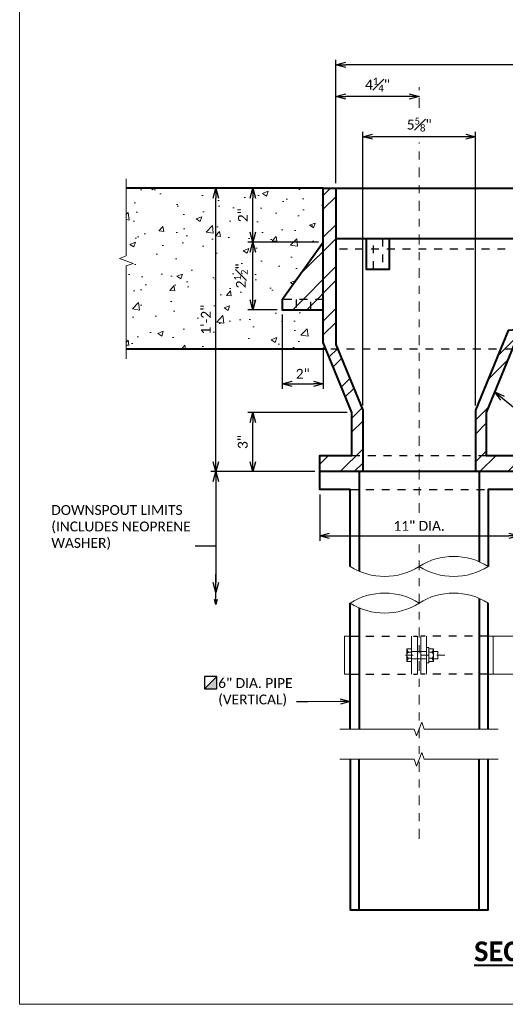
# Model space of a CAD drawing. Extents: x -14.1 to 19.1, y -35.4 to -13.6.
# Tile 1 of 7: x -14.1 to -8, y -34.6 to -22.1. Entities that reach past the tile are written whole.
import ezdxf
from ezdxf import colors
from ezdxf.entities.mleader import LeaderData, LeaderLine
from ezdxf.math import Vec2, Vec3

# ---------------------------------------------------------------- set-up
doc = ezdxf.new("R2010")
doc.units = 0
doc.header["$MEASUREMENT"] = 0
doc.linetypes.add('Wisdot2', pattern=[0.125, 0.0625, -0.0625])
doc.linetypes.add('Wisdot4', pattern=[0.28125, 0.125, -0.0625, 0.03125, -0.0625])
for name, color, linetype, lineweight in [('B_ANNO_BREAK', 7, 'Continuous', 18), ('B_ANNO_DIM', 7, 'Continuous', 18), ('B_ANNO_SYMB', 7, 'Continuous', 18), ('B_ANNO_TEXT_TITLE', 7, 'Continuous', 40), ('B_CNTR', 1, 'Wisdot4', 18), ('B_CONC_DECK', 1, 'Continuous', 40), ('B_DETAIL', 7, 'Continuous', 18), ('B_DETAIL_HIDDEN', 7, 'Wisdot2', 25), ('B_DETAIL_OBJ', 7, 'Continuous', 40), ('B_STEEL', 92, 'Continuous', 18)]:
    doc.layers.add(name, color=color, linetype=linetype, lineweight=lineweight)
doc.layers.add('B_ANNO_NOPLOT', color=47, linetype='Continuous', lineweight=18, plot=False)
doc.styles.add('Annotative', font='calibri.ttf', dxfattribs={"height": 0.0625})
doc.styles.get("Standard").update_dxf_attribs({"font": 'calibri.ttf'})
doc.styles.add('Title', font='calibrib.ttf', dxfattribs={"height": 0.125})
doc.dimstyles.new('Annotative', dxfattribs={"dimscale": 0, "dimtxt": 0.0625, "dimasz": 0.0625, "dimexe": 0.03125, "dimexo": 0.03125, "dimgap": 0.03125, "dimtad": 1, "dimdec": 3, "dimzin": 3, "dimdsep": 46, "dimlunit": 4, "dimtxsty": 'Standard', "dimblk": 'OPEN30', "dimcen": 0.03125, "dimaunit": 1, "dimadec": 0, "dimazin": 3, "dimtfac": 0.75, "dimtdec": 3, "dimtofl": 0, "dimtmove": 0, "dimatfit": 3, "dimldrblk": 'OPEN30', "dimfxl": 1, "dimtfill": 1, "dimfrac": 1, "dimtolj": 1, "dimtzin": 0, "dimarcsym": 0})

# ---------------------------------------------------------------- blocks, each defined once
blk = doc.blocks.new('_Open30')
at = {"color": 0, "linetype": 'ByBlock', "lineweight": -2}
for p, q in [((-1, 0.268), (0, 0)), ((0, 0), (-1, -0.268)), ((0, 0), (-1, 0))]:
    blk.add_line(p, q, dxfattribs=at)
blk = doc.blocks.new('*D61')
at = {"layer": 'B_ANNO_DIM', "color": 0, "lineweight": -2, "transparency": 16777216}
for p, q in [((-10.118, -24.216), (-10.118, -22.656)), ((-4.172, -24.216), (-4.172, -22.656)), ((-4.297, -22.718), (-9.993, -22.718))]:
    blk.add_line(p, q, dxfattribs=at)
at = {"layer": 'Defpoints', "color": 0, "transparency": 16777216}
for p in [(-10.118, -22.718), (-10.118, -24.279), (-4.172, -24.279)]:
    blk.add_point(p, dxfattribs=at)
at = {"layer": 'B_ANNO_DIM', "color": 0, "lineweight": -2, "transparency": 16777216, "xscale": 0.1250000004, "yscale": 0.1250000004, "zscale": 0.1250000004, "rotation": 180}
blk.add_blockref('_Open30', (-10.118, -22.718), dxfattribs=at)
at = {"layer": 'B_ANNO_DIM', "color": 0, "lineweight": -2, "transparency": 16777216, "xscale": 0.1250000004, "yscale": 0.1250000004, "zscale": 0.1250000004}
blk.add_blockref('_Open30', (-4.172, -22.718), dxfattribs=at)
at = {"layer": 'B_ANNO_DIM', "color": 0, "transparency": 16777216, "insert": (-7.145, -22.567), "char_height": 0.125, "attachment_point": 5, "bg_fill": 3, "box_fill_scale": 1.25, "bg_fill_color": 256, "bg_fill_true_color": 13158600, "bg_fill_transparency": 0}
blk.add_mtext('\\A1;1\'-11{\\H0.7x;\\S7#8;}"', dxfattribs=at)
blk = doc.blocks.new('*D63')
at = {"layer": 'B_ANNO_DIM', "color": 0, "lineweight": -2, "transparency": 16777216}
blk.add_line((-9.188, -23.119), (-9.993, -23.119), dxfattribs=at)
at = {"layer": 'Defpoints', "color": 0, "transparency": 16777216}
for p in [(-10.118, -23.119), (-10.118, -23.119), (-9.062, -23.119)]:
    blk.add_point(p, dxfattribs=at)
at = {"layer": 'B_ANNO_DIM', "color": 0, "lineweight": -2, "transparency": 16777216, "xscale": 0.1250000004, "yscale": 0.1250000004, "zscale": 0.1250000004, "rotation": 180}
blk.add_blockref('_Open30', (-10.118, -23.119), dxfattribs=at)
at = {"layer": 'B_ANNO_DIM', "color": 0, "lineweight": -2, "transparency": 16777216, "xscale": 0.1250000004, "yscale": 0.1250000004, "zscale": 0.1250000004}
blk.add_blockref('_Open30', (-9.062, -23.119), dxfattribs=at)
at = {"layer": 'B_ANNO_DIM', "color": 0, "transparency": 16777216, "insert": (-9.59, -22.968), "char_height": 0.125, "attachment_point": 5, "bg_fill": 3, "box_fill_scale": 1.25, "bg_fill_color": 256, "bg_fill_true_color": 13158600, "bg_fill_transparency": 0}
blk.add_mtext('\\A1;4{\\H0.7x;\\S1#4;}"', dxfattribs=at)
blk = doc.blocks.new('*D64')
at = {"layer": 'B_ANNO_DIM', "color": 0, "lineweight": -2, "transparency": 16777216}
for p, q in [((-9.777, -27.028), (-9.777, -23.564)), ((-8.473, -23.627), (-9.652, -23.627)), ((-8.348, -27.028), (-8.348, -23.564))]:
    blk.add_line(p, q, dxfattribs=at)
at = {"layer": 'Defpoints', "color": 0, "transparency": 16777216}
for p in [(-9.777, -23.627), (-9.777, -27.091), (-8.348, -27.091)]:
    blk.add_point(p, dxfattribs=at)
at = {"layer": 'B_ANNO_DIM', "color": 0, "lineweight": -2, "transparency": 16777216, "xscale": 0.1250000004, "yscale": 0.1250000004, "zscale": 0.1250000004, "rotation": 180}
blk.add_blockref('_Open30', (-9.777, -23.627), dxfattribs=at)
at = {"layer": 'B_ANNO_DIM', "color": 0, "lineweight": -2, "transparency": 16777216, "xscale": 0.1250000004, "yscale": 0.1250000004, "zscale": 0.1250000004}
blk.add_blockref('_Open30', (-8.348, -23.627), dxfattribs=at)
at = {"layer": 'B_ANNO_DIM', "color": 0, "transparency": 16777216, "insert": (-9.062, -23.474), "char_height": 0.125, "attachment_point": 5, "bg_fill": 3, "box_fill_scale": 1.25, "bg_fill_color": 256, "bg_fill_true_color": 13158600, "bg_fill_transparency": 0}
blk.add_mtext('\\A1;5{\\H0.7x;\\S5#8;}"', dxfattribs=at)
blk = doc.blocks.new('*D75')
at = {"layer": 'B_ANNO_DIM', "color": 0, "lineweight": -2, "transparency": 16777216}
for p, q in [((3.8, 6.453), (3.8, 5.867)), ((6.319, 6.453), (6.319, 5.867)), ((3.925, 5.93), (6.194, 5.93))]:
    blk.add_line(p, q, dxfattribs=at)
at = {"layer": 'Defpoints', "color": 0, "transparency": 16777216}
for p in [(3.8, 6.516), (6.319, 6.516), (6.319, 5.93)]:
    blk.add_point(p, dxfattribs=at)
at = {"layer": 'B_ANNO_DIM', "color": 0, "lineweight": -2, "transparency": 16777216, "xscale": 0.1250000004, "yscale": 0.1250000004, "zscale": 0.1250000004, "rotation": 180}
blk.add_blockref('_Open30', (3.8, 5.93), dxfattribs=at)
at = {"layer": 'B_ANNO_DIM', "color": 0, "lineweight": -2, "transparency": 16777216, "xscale": 0.1250000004, "yscale": 0.1250000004, "zscale": 0.1250000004}
blk.add_blockref('_Open30', (6.319, 5.93), dxfattribs=at)
at = {"layer": 'B_ANNO_DIM', "color": 0, "transparency": 16777216, "insert": (5.059, 6.055), "char_height": 0.125, "attachment_point": 5, "bg_fill": 3, "box_fill_scale": 1.25, "bg_fill_color": 256, "bg_fill_true_color": 13158600, "bg_fill_transparency": 0}
blk.add_mtext('\\A1;11" DIA.', dxfattribs=at)
blk = doc.blocks.new('SYM1')
at = {"layer": 'B_DETAIL_OBJ', "linetype": 'Continuous'}
blk.add_hatch(color=256, dxfattribs=at).paths.add_polyline_path([(-0.102144, -0.107502), (0.096672, -0.107502), (0.096672, 0.091542)])
at = {"layer": 'B_DETAIL_OBJ', "lineweight": 25, "flags": 128}
for points in [[(-0.102144, -0.107502), (0.096672, -0.107502), (0.096672, 0.091542), (-0.102144, 0.091542), (-0.102144, -0.107502)], [(-0.102144, -0.107502), (0.096672, -0.107502), (0.096672, 0.091542), (-0.102144, -0.107502)]]:
    blk.add_lwpolyline(points, dxfattribs=at)
blk = doc.blocks.new('AnonymousCell')
at = {"layer": 'B_ANNO_SYMB'}
h = blk.add_hatch(dxfattribs=at)
h.set_pattern_fill('USER', color=256, scale=2.736e-05, angle=45, style=0, pattern_type=0)
h.set_pattern_definition([(45, (0.038347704, -0.05693275), (-1.93464415e-05, 1.93464415e-05), [])])
h.paths.add_polyline_path([(-0.099, -0.099), (0.099, -0.099), (0.099, 0.1)])
at = {"layer": 'B_ANNO_SYMB', "flags": 128}
blk.add_lwpolyline([(-0.099, -0.099), (0.099, -0.099), (0.099, 0.1), (-0.099, -0.099)], dxfattribs=at)
at = {"layer": 'B_ANNO_SYMB'}
blk.add_blockref('SYM1', (0.003, 0.008), dxfattribs=at)
blk = doc.blocks.new('*D68')
at = {"layer": 'B_ANNO_DIM', "color": 0, "lineweight": -2, "transparency": 16777216}
for p, q in [((-10.796, -25.879), (-10.796, -26.817)), ((-10.276, -26.295), (-10.276, -26.817)), ((-10.671, -26.754), (-10.401, -26.754))]:
    blk.add_line(p, q, dxfattribs=at)
at = {"layer": 'Defpoints', "color": 0, "transparency": 16777216}
for p in [(-10.796, -25.817), (-10.276, -26.233), (-10.276, -26.754)]:
    blk.add_point(p, dxfattribs=at)
at = {"layer": 'B_ANNO_DIM', "color": 0, "lineweight": -2, "transparency": 16777216, "xscale": 0.1250000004, "yscale": 0.1250000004, "zscale": 0.1250000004, "rotation": 180}
blk.add_blockref('_Open30', (-10.796, -26.754), dxfattribs=at)
at = {"layer": 'B_ANNO_DIM', "color": 0, "lineweight": -2, "transparency": 16777216, "xscale": 0.1250000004, "yscale": 0.1250000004, "zscale": 0.1250000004}
blk.add_blockref('_Open30', (-10.276, -26.754), dxfattribs=at)
at = {"layer": 'B_ANNO_DIM', "color": 0, "transparency": 16777216, "insert": (-10.536, -26.629), "char_height": 0.125, "attachment_point": 5, "bg_fill": 3, "box_fill_scale": 1.25, "bg_fill_color": 256, "bg_fill_true_color": 13158600, "bg_fill_transparency": 0}
blk.add_mtext('\\A1;{\\H1x;2"}', dxfattribs=at)
blk = doc.blocks.new('*D69')
at = {"layer": 'B_ANNO_DIM', "color": 0, "lineweight": -2, "transparency": 16777216}
for p, q in [((-11.639, -27.742), (-11.639, -24.405)), ((-10.385, -27.867), (-11.701, -27.867))]:
    blk.add_line(p, q, dxfattribs=at)
at = {"layer": 'Defpoints', "color": 0, "transparency": 16777216}
for p in [(-11.639, -24.28), (-11.639, -24.28), (-10.322, -27.867)]:
    blk.add_point(p, dxfattribs=at)
at = {"layer": 'B_ANNO_DIM', "color": 0, "lineweight": -2, "transparency": 16777216, "xscale": 0.1250000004, "yscale": 0.1250000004, "zscale": 0.1250000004}
for p, rotation in [((-11.639, -24.28), 90), ((-11.639, -27.867), 270)]:
    blk.add_blockref('_Open30', p, dxfattribs=dict(at, rotation=rotation))
at = {"layer": 'B_ANNO_DIM', "color": 0, "transparency": 16777216, "insert": (-11.764, -25.943), "char_height": 0.125, "attachment_point": 5, "rotation": 90, "bg_fill": 3, "box_fill_scale": 1.25, "bg_fill_color": 256, "bg_fill_true_color": 13158600, "bg_fill_transparency": 0}
blk.add_mtext('\\A1;1\'-2"', dxfattribs=at)
blk = doc.blocks.new('*D70')
at = {"layer": 'B_ANNO_DIM', "color": 0, "lineweight": -2, "transparency": 16777216}
for p, q in [((-10.339, -24.962), (-11.232, -24.962)), ((-11.17, -25.692), (-11.17, -25.087)), ((-10.859, -25.817), (-11.232, -25.817))]:
    blk.add_line(p, q, dxfattribs=at)
at = {"layer": 'Defpoints', "color": 0, "transparency": 16777216}
for p in [(-11.17, -24.962), (-10.276, -24.962), (-10.796, -25.817)]:
    blk.add_point(p, dxfattribs=at)
at = {"layer": 'B_ANNO_DIM', "color": 0, "lineweight": -2, "transparency": 16777216, "xscale": 0.1250000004, "yscale": 0.1250000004, "zscale": 0.1250000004}
for p, rotation in [((-11.17, -24.962), 90), ((-11.17, -25.817), 270)]:
    blk.add_blockref('_Open30', p, dxfattribs=dict(at, rotation=rotation))
at = {"layer": 'B_ANNO_DIM', "color": 0, "transparency": 16777216, "insert": (-11.32, -25.389), "char_height": 0.125, "attachment_point": 5, "rotation": 90, "bg_fill": 3, "box_fill_scale": 1.25, "bg_fill_color": 256, "bg_fill_true_color": 13158600, "bg_fill_transparency": 0}
blk.add_mtext('\\A1;2{\\H0.7x;\\S1#2;}"', dxfattribs=at)
blk = doc.blocks.new('*D71')
at = {"layer": 'B_ANNO_DIM', "color": 0, "lineweight": -2, "transparency": 16777216}
blk.add_line((-11.17, -24.837), (-11.17, -24.405), dxfattribs=at)
at = {"layer": 'Defpoints', "color": 0, "transparency": 16777216}
for p in [(-11.17, -24.28), (-11.17, -24.28), (-11.17, -24.962)]:
    blk.add_point(p, dxfattribs=at)
at = {"layer": 'B_ANNO_DIM', "color": 0, "lineweight": -2, "transparency": 16777216, "xscale": 0.1250000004, "yscale": 0.1250000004, "zscale": 0.1250000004}
for p, rotation in [((-11.17, -24.28), 90), ((-11.17, -24.962), 270)]:
    blk.add_blockref('_Open30', p, dxfattribs=dict(at, rotation=rotation))
at = {"layer": 'B_ANNO_DIM', "color": 0, "transparency": 16777216, "insert": (-11.295, -24.621), "char_height": 0.125, "attachment_point": 5, "rotation": 90, "bg_fill": 3, "box_fill_scale": 1.25, "bg_fill_color": 256, "bg_fill_true_color": 13158600, "bg_fill_transparency": 0}
blk.add_mtext('\\A1;2"', dxfattribs=at)
blk = doc.blocks.new('*D72')
at = {"layer": 'B_ANNO_DIM', "color": 0, "lineweight": -2, "transparency": 16777216}
for p, q in [((-9.976, -27.118), (-11.232, -27.118)), ((-11.17, -27.742), (-11.17, -27.243))]:
    blk.add_line(p, q, dxfattribs=at)
at = {"layer": 'Defpoints', "color": 0, "transparency": 16777216}
for p in [(-11.17, -27.118), (-9.913, -27.118), (-11.17, -27.867)]:
    blk.add_point(p, dxfattribs=at)
at = {"layer": 'B_ANNO_DIM', "color": 0, "lineweight": -2, "transparency": 16777216, "xscale": 0.1250000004, "yscale": 0.1250000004, "zscale": 0.1250000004}
for p, rotation in [((-11.17, -27.118), 90), ((-11.17, -27.867), 270)]:
    blk.add_blockref('_Open30', p, dxfattribs=dict(at, rotation=rotation))
at = {"layer": 'B_ANNO_DIM', "color": 0, "transparency": 16777216, "insert": (-11.296, -27.492), "char_height": 0.125, "attachment_point": 5, "rotation": 90, "bg_fill": 3, "box_fill_scale": 1.25, "bg_fill_color": 256, "bg_fill_true_color": 13158600, "bg_fill_transparency": 0}
blk.add_mtext('\\A1;3"', dxfattribs=at)
blk = doc.blocks.new('*D73')
at = {"layer": 'B_ANNO_DIM', "color": 0, "lineweight": -2, "transparency": 16777216}
blk.add_line((-11.639, -27.992), (-11.639, -29.271), dxfattribs=at)
at = {"layer": 'Defpoints', "color": 0, "transparency": 16777216}
for p in [(-11.639, -27.867), (-11.639, -29.396), (-11.639, -29.396)]:
    blk.add_point(p, dxfattribs=at)
at = {"layer": 'B_ANNO_DIM', "color": 0, "lineweight": -2, "transparency": 16777216, "xscale": 0.1250000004, "yscale": 0.1250000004, "zscale": 0.1250000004}
for p, rotation in [((-11.639, -27.867), 90), ((-11.639, -29.396), 270)]:
    blk.add_blockref('_Open30', p, dxfattribs=dict(at, rotation=rotation))
blk = doc.blocks.new('_None')
blk = doc.blocks.new('INS_DRAINGC-IN_BASE')
at = {"layer": 'B_DETAIL'}
h = blk.add_hatch(dxfattribs=at)
h.set_pattern_fill('ANSI32', color=256)
h.set_pattern_definition([(45, (28.366, 44.50197), (-0.265165, 0.265165), []), (45, (28.5428, 44.50197), (-0.265165, 0.265165), [])])
h.paths.add_polyline_path([(10.1088, 8.6947), (10.1088, 10.3307), (9.9498, 10.3307), (9.9498, 8.8527), (6.1875, 8.5273), (5.7738, 7.5185), (5.7738, 6.7427), (6.3188, 6.7427), (6.3188, 6.9467), (5.9098, 6.9467), (5.9098, 7.4917), (6.2669, 8.3624)])
h.paths.add_polyline_path([(4.0038, 10.3297), (3.8458, 10.3297), (3.8458, 8.3767), (4.2088, 7.4917), (4.2088, 6.9467), (3.7998, 6.9467), (3.7998, 6.7427), (4.3448, 6.7427), (4.3448, 7.5185), (4.0038, 8.3499)])
h.paths.add_polyline_path([(3.8458, 9.6477), (3.3258, 8.9197), (3.3258, 8.7927), (3.8458, 8.7927)])
at = {"layer": 'B_ANNO_BREAK', "flags": 128}
for points in [[(1.3505, 8.1718), (1.3505, 9.3455), (1.4381, 9.3774), (1.2629, 9.4412), (1.3505, 9.4731), (1.3505, 10.4501)], [(4.0567, 3.4837), (4.9955, 3.4837), (5.0274, 3.396), (5.0912, 3.5713), (5.1231, 3.4837), (6.0619, 3.4837)], [(4.0567, 3.1007), (4.9955, 3.1007), (5.0274, 3.0131), (5.0912, 3.1884), (5.1231, 3.1007), (6.0619, 3.1007)]]:
    blk.add_lwpolyline(points, dxfattribs=at)
at = {"layer": 'B_ANNO_BREAK'}
for centre, start, end in [((5.496, 4.8544), 57.5992, 122.4008), ((4.6225, 6.2308), 237.5992, 302.4008), ((5.496, 6.2308), 237.5992, 302.4008), ((4.6225, 4.3902), 57.5992, 122.4008), ((5.496, 4.3902), 57.5992, 122.4008), ((4.6225, 5.7665), 237.5992, 302.4008)]:
    blk.add_arc(centre, 0.8151, start, end, dxfattribs=at)
at = {"layer": 'B_ANNO_NOPLOT', "flags": 128}
blk.add_lwpolyline([(0, 0), (0, 21), (26.994, 21), (26.994, 19.9046), (31.5, 19.9046), (31.5, 3.375), (26.3809, 3.375), (26.3809, 0)], close=True, dxfattribs=at)
at = {"layer": 'B_CNTR'}
for p, q in [((5.0593, 11.3475), (5.0593, 11.6097)), ((5.0593, 6.2193), (5.0593, 10.9083)), ((5.0593, 2.094), (5.0593, 5.834))]:
    blk.add_line(p, q, dxfattribs=at)
at = {"layer": 'B_CNTR', "ltscale": 0.5}
blk.add_line((5.385, 4.419), (4.8137, 4.419), dxfattribs=at)
at = {"layer": 'B_CONC_DECK'}
for p, q in [((3.8458, 10.3297), (1.3505, 10.3297)), ((3.8798, 8.2937), (1.3505, 8.2937))]:
    blk.add_line(p, q, dxfattribs=at)
at = {"layer": 'B_DETAIL'}
for p, q in [((4.9629, 4.6579), (4.9629, 4.1802)), ((5.0399, 4.6579), (5.0399, 4.1802)), ((5.0824, 4.6579), (5.0824, 4.1802)), ((5.154, 4.6579), (5.154, 4.1802)), ((4.9029, 4.4985), (4.9629, 4.4985)), ((4.9029, 4.3384), (4.9029, 4.4985)), ((5.2402, 4.4985), (5.1802, 4.4985)), ((5.2402, 4.3384), (5.2402, 4.4985)), ((4.9029, 4.4572), (4.9629, 4.4572)), ((4.9629, 4.3796), (4.9029, 4.3796)), ((5.154, 4.4668), (4.9629, 4.4668)), ((5.154, 4.3712), (4.9629, 4.3712)), ((5.2402, 4.4572), (5.1802, 4.4572)), ((5.1802, 4.3796), (5.2402, 4.3796)), ((5.2977, 4.4668), (5.241, 4.4668)), ((5.241, 4.3712), (5.2977, 4.3712)), ((5.2977, 4.3712), (5.2977, 4.4668)), ((4.9629, 4.3384), (4.9029, 4.3384)), ((5.1802, 4.3384), (5.2402, 4.3384))]:
    blk.add_line(p, q, dxfattribs=at)
at = {"layer": 'B_DETAIL', "flags": 128}
blk.add_lwpolyline([(5.1802, 4.5142), (5.1802, 4.324), (5.154, 4.324), (5.154, 4.5142), (5.1802, 4.5142)], dxfattribs=at)
at = {"layer": 'B_DETAIL'}
for centre, start, end in [((4.9507, 4.4184), 126.0804, 233.9196), ((5.1922, 4.4184), 306.0804, 53.9196)]:
    blk.add_arc(centre, 0.0479, start, end, dxfattribs=at)
at = {"layer": 'B_DETAIL', "extrusion": (0, 0, -1)}
for centre, major_axis, start_param, end_param in [((5.0323, 4.5446), (0, -0.1475), 0.9360337, 1.2523275), ((5.1107, 4.5446), (0, -0.1475), 5.0308578, 5.3471517), ((5.0323, 4.2923), (0, 0.1475), 5.0308578, 5.3471517), ((5.1107, 4.2923), (0, 0.1475), 0.9360337, 1.2523275)]:
    blk.add_ellipse(centre, major_axis=major_axis, ratio=0.924121, start_param=start_param, end_param=end_param, dxfattribs=at)
at = {"layer": 'B_DETAIL_HIDDEN', "ltscale": 0.75}
for p, q in [((4.4808, 9.3067), (4.4808, 9.6927)), ((4.5948, 9.6927), (4.5948, 9.3067))]:
    blk.add_line(p, q, dxfattribs=at)
at = {"layer": 'B_DETAIL_HIDDEN'}
for p, q in [((9.9498, 9.5567), (4.0038, 9.5567)), ((3.8458, 8.9197), (3.3258, 8.9197)), ((6.2387, 8.2937), (3.8798, 8.2937)), ((4.2088, 6.9467), (5.9328, 6.9467)), ((4.1858, 6.5157), (5.9328, 6.5157)), ((4.1858, 4.6579), (5.0346, 4.6579)), ((5.9338, 4.6579), (5.0824, 4.6579)), ((4.1858, 4.1802), (5.0346, 4.1802)), ((5.9338, 4.1802), (5.0824, 4.1802))]:
    blk.add_line(p, q, dxfattribs=at)
at = {"layer": 'B_DETAIL_HIDDEN', "ltscale": 0.5}
for p, q in [((3.5028, 8.9197), (3.5028, 8.7927)), ((3.6878, 8.7927), (3.6878, 8.9197))]:
    blk.add_line(p, q, dxfattribs=at)
at = {"layer": 'B_DETAIL_OBJ'}
for p, q in [((3.8458, 10.3297), (10.1088, 10.3307)), ((4.0038, 9.6927), (9.9498, 9.6927)), ((6.3188, 6.7427), (3.7998, 6.7427)), ((4.2998, 6.7427), (4.2998, 5.4823)), ((5.8188, 6.7427), (5.8188, 5.6028)), ((5.8188, 5.1386), (5.8188, 3.4837)), ((4.1858, 3.4837), (4.1858, 5.0783)), ((4.2998, 5.0181), (4.2998, 3.4837)), ((5.9328, 3.4837), (5.9328, 5.0783)), ((4.2998, 1.1947), (4.2998, 3.1007)), ((5.8188, 1.1947), (5.8188, 3.1007))]:
    blk.add_line(p, q, dxfattribs=at)
at = {"layer": 'B_DETAIL_OBJ', "flags": 128}
for points in [[(4.1858, 5.5426), (4.1858, 6.5157), (3.7998, 6.5157), (3.7998, 6.9467), (4.2088, 6.9467), (4.2088, 7.4917), (3.8458, 8.3767), (3.8458, 10.3297)], [(4.0038, 10.3307), (4.0038, 8.3499), (4.3448, 7.5185), (4.3448, 6.7427)], [(9.9498, 10.3307), (9.9498, 8.8527), (6.1875, 8.5273), (5.7738, 7.5185), (5.7738, 6.7427)], [(10.1088, 10.3307), (10.1088, 8.6947), (6.2669, 8.3624), (5.9098, 7.4917), (5.9098, 6.9467), (6.3188, 6.9467), (6.3188, 6.5157), (5.9328, 6.5157), (5.9328, 5.5426)], [(3.3258, 8.9197), (3.8458, 9.6477)], [(4.3898, 9.6927), (4.3898, 9.3067), (4.6848, 9.3067), (4.6848, 9.6927)], [(4.1858, 3.1007), (4.1858, 1.1947), (5.9328, 1.1947), (5.9328, 3.1007)]]:
    blk.add_lwpolyline(points, dxfattribs=at)
at = {"layer": 'B_DETAIL_OBJ'}
blk.add_lwpolyline([(3.3258, 8.9197), (3.3258, 8.7927), (3.8458, 8.7927)], dxfattribs=at)
at = {"layer": 'B_STEEL'}
for p, q in [((4.1141, 4.6579), (4.1141, 4.1802)), ((4.1858, 4.6579), (4.1141, 4.6579)), ((4.1858, 4.6579), (4.1858, 4.1802)), ((5.9338, 4.6579), (5.9338, 4.1802)), ((9.7938, 4.6579), (5.9338, 4.6579)), ((5.9954, 4.6579), (5.9954, 4.1802)), ((4.1858, 4.1802), (4.1141, 4.1802)), ((9.7938, 4.1802), (5.9338, 4.1802))]:
    blk.add_line(p, q, dxfattribs=at)
at = {"layer": 'B_ANNO_SYMB', "color": 7, "linetype": 'Continuous', "lineweight": 18, "xscale": 0.7838727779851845, "yscale": 0.7838727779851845, "zscale": 0.7838727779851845}
blk.add_blockref('AnonymousCell', (2.4199, 4.0697), dxfattribs=at)
at = {"layer": 'B_ANNO_DIM', "style": 'Annotative'}
blk.add_attdef('BAR1', (5.9118, 20.2873), '', height=0.125, dxfattribs=at)
at = {"layer": 'B_ANNO_TEXT_TITLE', "insert": (5.7551, 0.7952), "char_height": 0.25, "width": 3.439633, "attachment_point": 1, "style": 'Title'}
blk.add_mtext('{\\LSECTION A1}', dxfattribs=at)
at = {"layer": 'B_ANNO_DIM'}
blk.add_leader([(2.4829, 5.0623), (2.4829, 5.4385)], dimstyle='Annotative', override={"dimscale": 0, "dimgap": 0.03125, "dimtad": 0}, dxfattribs=at)
ml = blk.add_multileader_mtext('Standard', dxfattribs=at)
ml.set_content('DRAIN CASTING', color=256)
ml.set_leader_properties()
ml.set_arrow_properties(name='OPEN30')
ml.build(insert=Vec2(0, 0))
ml.multileader.update_dxf_attribs({"text_right_attachment_type": 3, "dogleg_length": 0.0625, "arrow_head_size": 0.125, "scale": 2})
ctx = ml.context
ctx.base_point, ctx.scale, ctx.char_height, ctx.arrow_head_size, ctx.landing_gap_size, ctx.plane_origin = Vec3(6.7707, 7.2489), 2, 0.125, 0.125, 0.0625, Vec3(6.4752, 7.8318)
ctx.right_attachment = 3
notes = []
notes.append((ctx, [(0, (1, 1, 0), (6.6457, 7.2489), (1, 0), 0.125, [(0, [(6.0163, 7.7515), (6.6332, 7.2489), (6.6388, 7.2489)], 0, [])])]))
ctx.mtext.insert, ctx.mtext.flow_direction = Vec3(6.8332, 7.3123), 5
ml = blk.add_multileader_mtext('Standard', dxfattribs=at)
ml.set_content('DOWNSPOUT LIMITS\\P(INCLUDES NEOPRENE\\PWASHER)', color=256)
ml.set_leader_properties()
ml.set_arrow_properties(name='NONE')
ml.build(insert=Vec2(0, 0))
ml.multileader.update_dxf_attribs({"text_right_attachment_type": 3, "dogleg_length": 0.0625, "arrow_head_size": 0.125, "scale": 2})
ctx = ml.context
ctx.base_point, ctx.scale, ctx.char_height, ctx.arrow_head_size, ctx.landing_gap_size, ctx.plane_origin = Vec3(0.3382, 6.2402), 2, 0.125, 0.125, 0.0625, Vec3(2.4829, 5.7994)
ctx.right_attachment = 3
notes.append((ctx, [(0, (1, 1, 0), (2.3497, 5.7994), (-1, 0), 0.125, [(0, [(2.4829, 5.7994), (2.3818, 5.7994), (2.3688, 5.7994)], 0, [])])]))
ctx.mtext.insert, ctx.mtext.flow_direction = Vec3(0.4007, 6.3192), 5
ml = blk.add_multileader_mtext('Standard', dxfattribs=at)
ml.set_content('6" DIA. PIPE\\P(VERTICAL)', color=256)
ml.set_leader_properties()
ml.set_arrow_properties(name='OPEN30')
ml.build(insert=Vec2(0, 0))
ml.multileader.update_dxf_attribs({"text_right_attachment_type": 3, "dogleg_length": 0.0625, "arrow_head_size": 0.125, "scale": 2})
ctx = ml.context
ctx.base_point, ctx.scale, ctx.char_height, ctx.arrow_head_size, ctx.landing_gap_size, ctx.plane_origin = Vec3(2.4522, 4.0501), 2, 0.125, 0.125, 0.0625, Vec3(5.6132, 3.8484)
ctx.right_attachment = 3
notes.append((ctx, [(0, (1, 1, 0), (3.633, 3.8292), (-1, 0), 0.125, [(0, [(4.1858, 3.8344), (3.6491, 3.8292), (3.6398, 3.8292)], 0, [])])]))
ctx.mtext.insert, ctx.mtext.flow_direction = Vec3(2.5147, 4.1292), 5
for ctx, leaders in notes:
    for number, flags, end, landing, length, lines in leaders:
        leader = LeaderData()
        leader.index, (leader.has_last_leader_line, leader.has_dogleg_vector, leader.attachment_direction) = number, flags
        leader.last_leader_point, leader.dogleg_vector, leader.dogleg_length = Vec3(end), Vec3(landing), length
        for number, points, colour, breaks in lines:
            line = LeaderLine()
            line.index, line.vertices, line.color, line.breaks = number, Vec3.list(points), colors.encode_raw_color(colour), breaks
            leader.lines.append(line)
        ctx.leaders.append(leader)
for base, p1, p2, text, picture, middle in [((4.0038, 11.891), (9.9498, 10.3307), (4.0038, 10.3307), '1\'-11{\\H0.7x;\\S7#8;}"', '*D61', (6.9768, 12.042)), ((3.8458, 7.8552), (3.3258, 8.7927), (3.8458, 8.3767), '{\\H1x;2"}', '*D68', (3.5858, 7.9808))]:
    dim = blk.add_linear_dim(base=base, p1=p1, p2=p2, text=text, dimstyle='Annotative', dxfattribs=at)
    dim.commit()
    dim.dimension.update_dxf_attribs({"geometry": picture, "text_midpoint": middle, "insert": (14.1218, 34.6094)})
dim = blk.add_linear_dim(base=(6.3188, 5.9297), p1=(3.7998, 6.5157), p2=(6.3188, 6.5157), text='11" DIA.', dimstyle='Annotative', dxfattribs=at)
dim.commit()
dim.dimension.update_dxf_attribs({"geometry": '*D75', "text_midpoint": (5.0593, 6.0553)})
for base, p1, p2, text, picture, middle in [((4.0038, 11.4906), (5.0593, 11.4906), (4.0038, 11.4906), '4{\\H0.7x;\\S1#4;}"', '*D63', (4.5315, 11.6412)), ((4.3448, 10.9827), (5.7738, 7.5185), (4.3448, 7.5185), '5{\\H0.7x;\\S5#8;}"', '*D64', (5.0593, 11.1352))]:
    dim = blk.add_linear_dim(base=base, p1=p1, p2=p2, text=text, dimstyle='Annotative', dxfattribs=at)
    dim.commit()
    dim.dimension.update_dxf_attribs({"geometry": picture, "text_midpoint": middle, "insert": (14.1218, 34.6094)})
dim = blk.add_linear_dim(base=(2.4829, 10.3297), p1=(3.7998, 6.7427), p2=(2.4829, 10.3297), angle=90, text='1\'-2"', dimstyle='Annotative', dxfattribs=at)
dim.commit()
dim.dimension.update_dxf_attribs({"geometry": '*D69', "text_midpoint": (2.4829, 8.6667), "dimtype": 128, "insert": (14.1218, 34.6094)})
for base, p1, p2, text, picture, middle in [((2.9521, 9.6477), (3.3258, 8.7927), (3.8458, 9.6477), '2{\\H0.7x;\\S1#2;}"', '*D70', (2.8015, 9.2202)), ((2.9521, 7.4917), (2.9521, 6.7427), (4.2088, 7.4917), '3"', '*D72', (2.8255, 7.1172)), ((2.4829, 5.213), (2.4829, 6.7427), (2.4829, 5.213), ' ', '*D73', (2.4829, 5.9779))]:
    dim = blk.add_linear_dim(base=base, p1=p1, p2=p2, angle=90, text=text, dimstyle='Annotative', dxfattribs=at)
    dim.commit()
    dim.dimension.update_dxf_attribs({"geometry": picture, "text_midpoint": middle, "insert": (14.1218, 34.6094)})
dim = blk.add_linear_dim(base=(2.9521, 10.3297), p1=(2.9521, 9.6477), p2=(2.9521, 10.3297), angle=90, text='2"', dimstyle='Annotative', dxfattribs=at)
dim.commit()
dim.dimension.update_dxf_attribs({"geometry": '*D71', "text_midpoint": (2.8264, 9.9887), "insert": (14.1218, 34.6094)})
at = {"layer": 'B_DETAIL'}
h = blk.add_hatch(dxfattribs=at)
h.set_pattern_fill('AR-CONC', color=256, scale=0.1)
h.paths.add_polyline_path([(3.8458, 10.3297), (1.3505, 10.3297), (1.3505, 9.4731), (1.2629, 9.4412), (1.4381, 9.3774), (1.3505, 9.3455), (1.3505, 8.2937), (3.8798, 8.2937), (3.8458, 8.3767), (3.8458, 8.7927), (3.3258, 8.7927), (3.3258, 8.9197), (3.8458, 9.6477)])
h.paths.add_polyline_path([(2.504, 8.4434), (2.504, 8.8882), (2.2011, 8.8882), (2.2011, 8.4434)], flags=24)
h.paths.add_polyline_path([(2.9582, 9.032), (2.9582, 9.4124), (2.639, 9.4124), (2.639, 9.032)], flags=24)
h.paths.add_polyline_path([(2.9731, 9.8701), (2.9731, 10.1113), (2.6702, 10.1113), (2.6702, 9.8701)], flags=24)

msp = doc.modelspace()

# ---------------------------------------------------------------- block references
msp.add_blockref('INS_DRAINGC-IN_BASE', (-14.122, -34.609))

doc.saveas('drawing.dxf')
